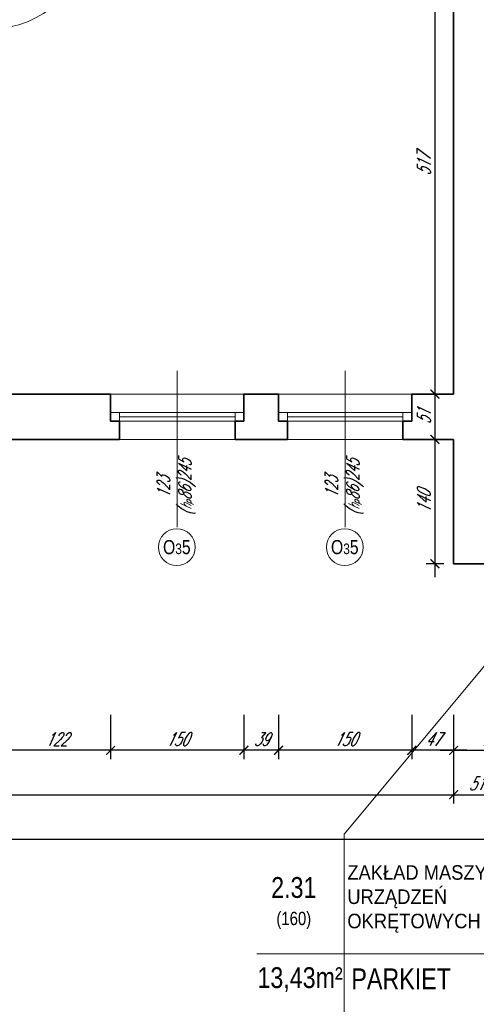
# Model space of a CAD drawing. Header units: millimetres. Extents: x 402 to 79005, y -7782 to 89952.
# Tile 109 of 256: x 23627 to 24140, y 23330 to 24438. Entities that reach past the tile are written whole.
import ezdxf

# ---------------------------------------------------------------- set-up
doc = ezdxf.new("R2010")
doc.units = ezdxf.units.MM
doc.header["$LTSCALE"] = 10
doc.layers.get('0').update_dxf_attribs({"lineweight": 0})
doc.layers.get('Defpoints').update_dxf_attribs({"color": 253})
for name, color, linetype, lineweight in [('01 parter - ściany', 253, 'Continuous', 35), ('03-01_okna', 253, 'Continuous', 15), ('03_drzwi', 253, 'Continuous', 15), ('04-1_widok', 253, 'Continuous', 5), ('05-01_wymiary', 253, 'Continuous', 5), ('05-03_opis', 253, 'Continuous', 5)]:
    doc.layers.add(name, color=color, linetype=linetype, lineweight=lineweight)
doc.styles.add('ariel', font='ARIAL.TTF', dxfattribs={"width": 0.8})
doc.styles.add('ariel_wym', font='simplex.shx', dxfattribs={"width": 0.65, "oblique": 25})
doc.dimstyles.new('ariel 50', dxfattribs={"dimtxt": 15, "dimasz": 10, "dimexe": 10, "dimexo": 0, "dimgap": 5, "dimtad": 1, "dimdec": 1, "dimrnd": 0.5, "dimtxsty": 'ariel_wym', "dimblk": 'ARCHTICK', "dimcen": 2.5, "dimdle": 15, "dimazin": 0, "dimtfac": 1, "dimtdec": 1, "dimtix": 1, "dimtmove": 0, "dimatfit": 3, "dimldrblk": 'DOT', "dimfxl": 0, "dimarcsym": 0})
doc.dimstyles.new('ariel 50 wnętrze', dxfattribs={"dimtxt": 15, "dimasz": 10, "dimexe": 10, "dimexo": 0, "dimgap": 5, "dimtad": 1, "dimdec": 1, "dimrnd": 0.5, "dimtxsty": 'ariel_wym', "dimblk": 'ARCHTICK', "dimcen": 2.5, "dimdle": 15, "dimazin": 0, "dimtfac": 1, "dimtdec": 1, "dimtix": 1, "dimtmove": 0, "dimatfit": 3, "dimldrblk": 'DOT', "dimfxl": 0, "dimarcsym": 0})

# ---------------------------------------------------------------- blocks, each defined once
blk = doc.blocks.new('_ArchTick')
at = {"color": 0, "linetype": 'ByBlock', "const_width": 0.15}
blk.add_lwpolyline([(-0.5, -0.5), (0.5, 0.5)], dxfattribs=at)
blk = doc.blocks.new('*D2144')
at = {"layer": '05-01_wymiary', "color": 0, "lineweight": -2}
for p, q in [((24115, 23655.7), (24115, 23605.7)), ((24194, 23655.7), (24194, 23605.7)), ((24100, 23615.7), (24209, 23615.7))]:
    blk.add_line(p, q, dxfattribs=at)
at = {"layer": 'Defpoints', "color": 0}
for p in [(24194, 23876.7), (24115, 23825.7), (24194, 23615.7)]:
    blk.add_point(p, dxfattribs=at)
at = {"layer": '05-01_wymiary', "color": 0, "lineweight": -2, "xscale": 10, "yscale": 10, "zscale": 10, "rotation": 180}
blk.add_blockref('_ArchTick', (24115, 23615.7), dxfattribs=at)
at = {"layer": '05-01_wymiary', "color": 0, "lineweight": -2, "xscale": 10, "yscale": 10, "zscale": 10}
blk.add_blockref('_ArchTick', (24194, 23615.7), dxfattribs=at)
at = {"layer": '05-01_wymiary', "color": 0, "insert": (24154.5, 23628.2), "char_height": 15, "attachment_point": 5, "style": 'ariel_wym'}
blk.add_mtext('79', dxfattribs=at)
blk = doc.blocks.new('_Dot')
at = {"color": 0, "linetype": 'ByBlock', "lineweight": -2}
blk.add_line((-0.5, 0), (-1, 0), dxfattribs=at)
at = {"color": 0, "linetype": 'ByBlock', "const_width": 0.5}
blk.add_lwpolyline([(-0.25, 0, 1), (0.25, 0, 1)], format="xyb", close=True, dxfattribs=at)
blk = doc.blocks.new('*D2170')
at = {"layer": '05-01_wymiary', "color": 0, "lineweight": -2}
for p, q in [((24068, 23655.7), (24068, 23605.7)), ((24115, 23655.7), (24115, 23605.7)), ((24130, 23615.7), (24053, 23615.7))]:
    blk.add_line(p, q, dxfattribs=at)
at = {"layer": 'Defpoints', "color": 0}
for p in [(24068, 24016.7), (24115, 23825.7), (24068, 23615.7)]:
    blk.add_point(p, dxfattribs=at)
at = {"layer": '05-01_wymiary', "color": 0, "lineweight": -2, "xscale": 10, "yscale": 10, "zscale": 10, "rotation": 180}
blk.add_blockref('_ArchTick', (24068, 23615.7), dxfattribs=at)
at = {"layer": '05-01_wymiary', "color": 0, "lineweight": -2, "xscale": 10, "yscale": 10, "zscale": 10}
blk.add_blockref('_ArchTick', (24115, 23615.7), dxfattribs=at)
at = {"layer": '05-01_wymiary', "color": 0, "insert": (24091.5, 23628.2), "char_height": 15, "attachment_point": 5, "style": 'ariel_wym'}
blk.add_mtext('47', dxfattribs=at)
blk = doc.blocks.new('*D2171')
at = {"layer": '05-01_wymiary', "color": 0, "lineweight": -2}
for p, q in [((23918, 23655.7), (23918, 23605.7)), ((24068, 23655.7), (24068, 23605.7)), ((24083, 23615.7), (23903, 23615.7))]:
    blk.add_line(p, q, dxfattribs=at)
at = {"layer": 'Defpoints', "color": 0}
for p in [(23918, 24016.7), (24068, 24016.7), (23918, 23615.7)]:
    blk.add_point(p, dxfattribs=at)
at = {"layer": '05-01_wymiary', "color": 0, "lineweight": -2, "xscale": 10, "yscale": 10, "zscale": 10, "rotation": 180}
blk.add_blockref('_ArchTick', (23918, 23615.7), dxfattribs=at)
at = {"layer": '05-01_wymiary', "color": 0, "lineweight": -2, "xscale": 10, "yscale": 10, "zscale": 10}
blk.add_blockref('_ArchTick', (24068, 23615.7), dxfattribs=at)
at = {"layer": '05-01_wymiary', "color": 0, "insert": (23993, 23628.2), "char_height": 15, "attachment_point": 5, "style": 'ariel_wym'}
blk.add_mtext('150', dxfattribs=at)
blk = doc.blocks.new('*D2172')
at = {"layer": '05-01_wymiary', "color": 0, "lineweight": -2}
for p, q in [((23879, 23655.7), (23879, 23605.7)), ((23918, 23655.7), (23918, 23605.7)), ((23933, 23615.7), (23864, 23615.7))]:
    blk.add_line(p, q, dxfattribs=at)
at = {"layer": 'Defpoints', "color": 0}
for p in [(23879, 24016.7), (23918, 24016.7), (23879, 23615.7)]:
    blk.add_point(p, dxfattribs=at)
at = {"layer": '05-01_wymiary', "color": 0, "lineweight": -2, "xscale": 10, "yscale": 10, "zscale": 10, "rotation": 180}
blk.add_blockref('_ArchTick', (23879, 23615.7), dxfattribs=at)
at = {"layer": '05-01_wymiary', "color": 0, "lineweight": -2, "xscale": 10, "yscale": 10, "zscale": 10}
blk.add_blockref('_ArchTick', (23918, 23615.7), dxfattribs=at)
at = {"layer": '05-01_wymiary', "color": 0, "insert": (23898.5, 23628.2), "char_height": 15, "attachment_point": 5, "style": 'ariel_wym'}
blk.add_mtext('39', dxfattribs=at)
blk = doc.blocks.new('*D2173')
at = {"layer": '05-01_wymiary', "color": 0, "lineweight": -2}
for p, q in [((23729, 23655.7), (23729, 23605.7)), ((23879, 23655.7), (23879, 23605.7)), ((23894, 23615.7), (23714, 23615.7))]:
    blk.add_line(p, q, dxfattribs=at)
at = {"layer": 'Defpoints', "color": 0}
for p in [(23729, 24016.7), (23879, 24016.7), (23729, 23615.7)]:
    blk.add_point(p, dxfattribs=at)
at = {"layer": '05-01_wymiary', "color": 0, "lineweight": -2, "xscale": 10, "yscale": 10, "zscale": 10, "rotation": 180}
blk.add_blockref('_ArchTick', (23729, 23615.7), dxfattribs=at)
at = {"layer": '05-01_wymiary', "color": 0, "lineweight": -2, "xscale": 10, "yscale": 10, "zscale": 10}
blk.add_blockref('_ArchTick', (23879, 23615.7), dxfattribs=at)
at = {"layer": '05-01_wymiary', "color": 0, "insert": (23804, 23628.2), "char_height": 15, "attachment_point": 5, "style": 'ariel_wym'}
blk.add_mtext('150', dxfattribs=at)
blk = doc.blocks.new('*D2174')
at = {"layer": '05-01_wymiary', "color": 0, "lineweight": -2}
for p, q in [((23607, 23655.7), (23607, 23605.7)), ((23729, 23655.7), (23729, 23605.7)), ((23744, 23615.7), (23592, 23615.7))]:
    blk.add_line(p, q, dxfattribs=at)
at = {"layer": 'Defpoints', "color": 0}
for p in [(23607, 24016.7), (23729, 24016.7), (23607, 23615.7)]:
    blk.add_point(p, dxfattribs=at)
at = {"layer": '05-01_wymiary', "color": 0, "lineweight": -2, "xscale": 10, "yscale": 10, "zscale": 10, "rotation": 180}
blk.add_blockref('_ArchTick', (23607, 23615.7), dxfattribs=at)
at = {"layer": '05-01_wymiary', "color": 0, "lineweight": -2, "xscale": 10, "yscale": 10, "zscale": 10}
blk.add_blockref('_ArchTick', (23729, 23615.7), dxfattribs=at)
at = {"layer": '05-01_wymiary', "color": 0, "insert": (23668, 23628.2), "char_height": 15, "attachment_point": 5, "style": 'ariel_wym'}
blk.add_mtext('122', dxfattribs=at)
blk = doc.blocks.new('*D2181')
at = {"layer": '05-01_wymiary', "color": 0, "lineweight": -2}
for p, q in [((22958.9, 23605.7), (22958.9, 23555.7)), ((24115, 23605.7), (24115, 23555.7)), ((22943.9, 23565.7), (24130, 23565.7))]:
    blk.add_line(p, q, dxfattribs=at)
at = {"layer": 'Defpoints', "color": 0}
for p in [(22958.9, 24016.7), (24115, 24016.7), (24115, 23565.7)]:
    blk.add_point(p, dxfattribs=at)
at = {"layer": '05-01_wymiary', "color": 0, "lineweight": -2, "xscale": 10, "yscale": 10, "zscale": 10, "rotation": 180}
blk.add_blockref('_ArchTick', (22958.9, 23565.7), dxfattribs=at)
at = {"layer": '05-01_wymiary', "color": 0, "lineweight": -2, "xscale": 10, "yscale": 10, "zscale": 10}
blk.add_blockref('_ArchTick', (24115, 23565.7), dxfattribs=at)
at = {"layer": '05-01_wymiary', "color": 0, "insert": (23536.9, 23578.2), "char_height": 15, "attachment_point": 5, "style": 'ariel_wym'}
blk.add_mtext('1156', dxfattribs=at)
blk = doc.blocks.new('*D2182')
at = {"layer": '05-01_wymiary', "color": 0, "lineweight": -2}
for p, q in [((24115, 23605.7), (24115, 23555.7)), ((24166, 23605.7), (24166, 23555.7)), ((24100, 23565.7), (24181, 23565.7))]:
    blk.add_line(p, q, dxfattribs=at)
at = {"layer": 'Defpoints', "color": 0}
for p in [(24115, 24016.7), (24166, 23876.7), (24166, 23565.7)]:
    blk.add_point(p, dxfattribs=at)
at = {"layer": '05-01_wymiary', "color": 0, "lineweight": -2, "xscale": 10, "yscale": 10, "zscale": 10, "rotation": 180}
blk.add_blockref('_ArchTick', (24115, 23565.7), dxfattribs=at)
at = {"layer": '05-01_wymiary', "color": 0, "lineweight": -2, "xscale": 10, "yscale": 10, "zscale": 10}
blk.add_blockref('_ArchTick', (24166, 23565.7), dxfattribs=at)
at = {"layer": '05-01_wymiary', "color": 0, "insert": (24140.5, 23578.2), "char_height": 15, "attachment_point": 5, "style": 'ariel_wym'}
blk.add_mtext('51', dxfattribs=at)
blk = doc.blocks.new('*D2198')
at = {"layer": '05-01_wymiary', "color": 0, "lineweight": -2}
for p, q in [((22962.4, 23555.7), (22962.4, 23505.7)), ((26777, 23555.7), (26777, 23505.7)), ((22947.4, 23515.7), (26792, 23515.7))]:
    blk.add_line(p, q, dxfattribs=at)
at = {"layer": 'Defpoints', "color": 0}
for p in [(22962.4, 23965.7), (26777, 23965.7), (26777, 23515.7)]:
    blk.add_point(p, dxfattribs=at)
at = {"layer": '05-01_wymiary', "color": 0, "lineweight": -2, "xscale": 10, "yscale": 10, "zscale": 10, "rotation": 180}
blk.add_blockref('_ArchTick', (22962.4, 23515.7), dxfattribs=at)
at = {"layer": '05-01_wymiary', "color": 0, "lineweight": -2, "xscale": 10, "yscale": 10, "zscale": 10}
blk.add_blockref('_ArchTick', (26777, 23515.7), dxfattribs=at)
at = {"layer": '05-01_wymiary', "color": 0, "insert": (24869.7, 23529.7), "char_height": 15, "attachment_point": 5, "style": 'ariel_wym'}
blk.add_mtext('3814,5', dxfattribs=at)
blk = doc.blocks.new('*D2368')
at = {"layer": '05-01_wymiary', "color": 0, "lineweight": -2}
for p, q in [((24093.9, 24548.7), (24093.9, 24001.7)), ((24103.9, 24533.7), (24083.9, 24533.7)), ((24103.9, 24016.7), (24083.9, 24016.7))]:
    blk.add_line(p, q, dxfattribs=at)
at = {"layer": 'Defpoints', "color": 0}
for p in [(24115, 24533.7), (24093.9, 24016.7), (24115, 24016.7)]:
    blk.add_point(p, dxfattribs=at)
at = {"layer": '05-01_wymiary', "color": 0, "lineweight": -2, "xscale": 10, "yscale": 10, "zscale": 10}
for p, rotation in [((24093.9, 24533.7), 90), ((24093.9, 24016.7), 270)]:
    blk.add_blockref('_ArchTick', p, dxfattribs=dict(at, rotation=rotation))
at = {"layer": '05-01_wymiary', "color": 0, "insert": (24081.4, 24275.2), "char_height": 15, "attachment_point": 5, "rotation": 90, "style": 'ariel_wym'}
blk.add_mtext('517', dxfattribs=at)
blk = doc.blocks.new('*D2369')
at = {"layer": '05-01_wymiary', "color": 0, "lineweight": -2}
for p, q in [((24093.9, 24031.7), (24093.9, 23950.7)), ((24103.9, 24016.7), (24083.9, 24016.7)), ((24103.9, 23965.7), (24083.9, 23965.7))]:
    blk.add_line(p, q, dxfattribs=at)
at = {"layer": 'Defpoints', "color": 0}
for p in [(24115, 24016.7), (24093.9, 23965.7), (24115, 23965.7)]:
    blk.add_point(p, dxfattribs=at)
at = {"layer": '05-01_wymiary', "color": 0, "lineweight": -2, "xscale": 10, "yscale": 10, "zscale": 10}
for p, rotation in [((24093.9, 24016.7), 90), ((24093.9, 23965.7), 270)]:
    blk.add_blockref('_ArchTick', p, dxfattribs=dict(at, rotation=rotation))
at = {"layer": '05-01_wymiary', "color": 0, "insert": (24081.4, 23991.2), "char_height": 15, "attachment_point": 5, "rotation": 90, "style": 'ariel_wym'}
blk.add_mtext('51', dxfattribs=at)
blk = doc.blocks.new('*D2370')
at = {"layer": '05-01_wymiary', "color": 0, "lineweight": -2}
for p, q in [((24093.9, 23980.7), (24093.9, 23810.7)), ((24103.9, 23965.7), (24083.9, 23965.7)), ((24103.9, 23825.7), (24083.9, 23825.7))]:
    blk.add_line(p, q, dxfattribs=at)
at = {"layer": 'Defpoints', "color": 0}
for p in [(24115, 23965.7), (24093.9, 23825.7), (24115, 23825.7)]:
    blk.add_point(p, dxfattribs=at)
at = {"layer": '05-01_wymiary', "color": 0, "lineweight": -2, "xscale": 10, "yscale": 10, "zscale": 10}
for p, rotation in [((24093.9, 23965.7), 90), ((24093.9, 23825.7), 270)]:
    blk.add_blockref('_ArchTick', p, dxfattribs=dict(at, rotation=rotation))
at = {"layer": '05-01_wymiary', "color": 0, "insert": (24081.4, 23895.7), "char_height": 15, "attachment_point": 5, "rotation": 90, "style": 'ariel_wym'}
blk.add_mtext('140', dxfattribs=at)
blk = doc.blocks.new('*D2377')
at = {"layer": '05-01_wymiary', "color": 0, "lineweight": -2}
for p, q in [((24191.8, 23891.7), (24191.8, 23810.7)), ((24181.8, 23876.7), (24201.8, 23876.7)), ((24181.8, 23825.7), (24201.8, 23825.7))]:
    blk.add_line(p, q, dxfattribs=at)
at = {"layer": 'Defpoints', "color": 0}
for p in [(24166, 23876.7), (24115, 23825.7), (24191.8, 23825.7)]:
    blk.add_point(p, dxfattribs=at)
at = {"layer": '05-01_wymiary', "color": 0, "lineweight": -2, "xscale": 10, "yscale": 10, "zscale": 10}
for p, rotation in [((24191.8, 23876.7), 90), ((24191.8, 23825.7), 270)]:
    blk.add_blockref('_ArchTick', p, dxfattribs=dict(at, rotation=rotation))
at = {"layer": '05-01_wymiary', "color": 0, "insert": (24179.3, 23851.2), "char_height": 15, "attachment_point": 5, "rotation": 90, "style": 'ariel_wym'}
blk.add_mtext('51', dxfattribs=at)

msp = doc.modelspace()

# ---------------------------------------------------------------- linework, layer by layer
at = {"layer": '01 parter - ściany'}
for p, q in [((24115, 24016.69), (24115, 24533.69)), ((23729, 24016.69), (23607.04, 24016.69)), ((23729, 24016.69), (23729, 23986.19)), ((23918, 24016.69), (23879, 24016.69)), ((23879, 24016.69), (23879, 23986.19)), ((23918, 24016.69), (23918, 23986.19)), ((24068, 24016.69), (24068, 23986.19)), ((24068, 24016.69), (24115, 24016.69)), ((23729, 23965.69), (23607.04, 23965.69)), ((23918, 23965.69), (23879, 23965.69)), ((24068, 23965.69), (24115, 23965.69)), ((24115, 23825.69), (24115, 23965.69)), ((24115, 23825.69), (24204, 23825.69))]:
    msp.add_line(p, q, dxfattribs=at)
for points in [[(23729, 23986.19), (23739, 23986.19), (23739, 23965.69), (23729, 23965.69)], [(23879, 23986.19), (23869, 23986.19), (23869, 23965.69), (23879, 23965.69)], [(23918, 23986.19), (23928, 23986.19), (23928, 23965.69), (23918, 23965.69)], [(24068, 23986.19), (24058, 23986.19), (24058, 23965.69), (24068, 23965.69)]]:
    msp.add_lwpolyline(points, dxfattribs=at)
at = {"layer": '03-01_okna', "linetype": 'Continuous', "lineweight": 0}
for p, q in [((23879, 23996.19), (23729, 23996.19)), ((23739, 23986.19), (23739, 23996.19)), ((23869, 23991.19), (23739, 23991.19)), ((23869, 23986.19), (23869, 23996.19)), ((24068, 23996.19), (23918, 23996.19)), ((23928, 23986.19), (23928, 23996.19)), ((24058, 23991.19), (23928, 23991.19)), ((24058, 23986.19), (24058, 23996.19)), ((23879, 23986.19), (23729, 23986.19)), ((23739, 23986.19), (23744, 23986.19)), ((23869, 23986.19), (23864, 23986.19)), ((24068, 23986.19), (23918, 23986.19)), ((23928, 23986.19), (23933, 23986.19)), ((24058, 23986.19), (24053, 23986.19)), ((23729, 23965.69), (23879, 23965.69)), ((23918, 23965.69), (24068, 23965.69))]:
    msp.add_line(p, q, dxfattribs=at)
at = {"layer": '03_drzwi'}
msp.add_arc((23594.32, 24538.91), 110.75, 275.56969, 359.88293, dxfattribs=at)
at = {"layer": '04-1_widok'}
for p, q in [((23729, 24016.69), (23879, 24016.69)), ((23918, 24016.69), (24068, 24016.69))]:
    msp.add_line(p, q, dxfattribs=at)
at = {"layer": '05-03_opis', "lineweight": 0}
for p, q in [((23804, 24043.07), (23804, 23867.06)), ((23993, 24043.07), (23993, 23867.06))]:
    msp.add_line(p, q, dxfattribs=at)
at = {"layer": '05-03_opis'}
for p, q in [((23991.94, 23521.28), (24384.26, 23993.14)), ((23991.94, 23521.28), (23991.94, 23269.24)), ((23893.65, 23386.51), (24192.79, 23386.51))]:
    msp.add_line(p, q, dxfattribs=at)
at = {"layer": '05-03_opis', "lineweight": 0}
for centre in [(23803.5, 23844.37), (23992.5, 23844.37)]:
    msp.add_circle(centre, 20.69, dxfattribs=at)

# ---------------------------------------------------------------- texts
at = {"layer": '05-03_opis', "lineweight": 0, "char_height": 14.4, "width": 62.6613, "attachment_point": 5, "rotation": 90, "style": 'ariel_wym'}
for insert in [(23802.93, 23911.94), (23991.93, 23911.94)]:
    msp.add_mtext('123\\P({\\H0.8333x;h\\H0.6x;p}86)245', dxfattribs=dict(at, insert=insert))
at = {"layer": '05-03_opis', "lineweight": 0, "char_height": 15.84, "width": 75.1935, "attachment_point": 5, "style": 'ariel'}
for insert in [(23803.5, 23844.37), (23992.5, 23844.37)]:
    msp.add_mtext('O{\\H0.7576x;3}5', dxfattribs=dict(at, insert=insert))
at = {"layer": '05-03_opis', "style": 'ariel'}
for s, insert, char_height, width, attachment_point in [('\\W0.9;{\\fArial|b0|i0|c238|p34;ZAKŁAD MASZYN I URZĄDZEŃ OKRĘTOWYCH}', (23995.41, 23448.39), 16.3964, 249.6463, 4), ('{\\fArial|b0|i0|c238|p34;2.31\\P\\H0.6404x;(160)}', (23935.12, 23443.71), 23.4234, 108.9126, 5), ('{\\fArial|b0|i0|c238|p34;13,43m²}', (23942.2, 23357.6), 23.4234, 108.9126, 5), ('{\\fArial|b0|i0|c238|p34;PARKIET}', (23999.95, 23358.44), 23.4234, 322.789, 4)]:
    msp.add_mtext(s, dxfattribs=dict(at, insert=insert, char_height=char_height, width=width, attachment_point=attachment_point))

# ---------------------------------------------------------------- dimensions: what is measured, and where the dimension line sits
at = {"layer": '05-01_wymiary'}
for base, p1, p2, picture, middle in [((24093.88, 24016.69), (24115, 24533.69), (24115, 24016.69), '*D2368', (24081.38, 24275.19)), ((24093.88, 23965.69), (24115, 24016.69), (24115, 23965.69), '*D2369', (24081.38, 23991.19)), ((24093.88, 23825.69), (24115, 23965.69), (24115, 23825.69), '*D2370', (24081.38, 23895.69)), ((24191.82, 23825.69), (24166, 23876.69), (24115, 23825.69), '*D2377', (24179.32, 23851.19))]:
    dim = msp.add_linear_dim(base=base, p1=p1, p2=p2, angle=90, dimstyle='ariel 50 wnętrze', override={"dimtmove": 1}, dxfattribs=at)
    dim.commit()
    dim.dimension.update_dxf_attribs({"geometry": picture, "text_midpoint": middle})
for base, p1, p2, picture, middle in [((24115, 23565.74), (22958.88, 24016.69), (24115, 24016.69), '*D2181', (23536.94, 23578.24)), ((26776.9974, 23515.7409), (22962.4462, 23965.6887), (26776.9974, 23965.6887), '*D2198', (24869.7218, 23529.6695)), ((24194, 23615.74), (24115, 23825.69), (24194, 23876.69), '*D2144', (24154.5, 23628.24))]:
    dim = msp.add_linear_dim(base=base, p1=p1, p2=p2, dimstyle='ariel 50', dxfattribs=at)
    dim.commit()
    dim.dimension.update_dxf_attribs({"geometry": picture, "text_midpoint": middle})
for base, p1, p2, picture, middle in [((23607.04, 23615.74), (23729, 24016.69), (23607.04, 24016.69), '*D2174', (23668.02, 23628.24)), ((23729, 23615.74), (23879, 24016.69), (23729, 24016.69), '*D2173', (23804, 23628.24)), ((23879, 23615.74), (23918, 24016.69), (23879, 24016.69), '*D2172', (23898.5, 23628.24)), ((23918, 23615.74), (24068, 24016.69), (23918, 24016.69), '*D2171', (23993, 23628.24)), ((24068, 23615.74), (24115, 23825.69), (24068, 24016.69), '*D2170', (24091.5, 23628.24)), ((24166, 23565.74), (24115, 24016.69), (24166, 23876.69), '*D2182', (24140.5, 23578.24))]:
    dim = msp.add_linear_dim(base=base, p1=p1, p2=p2, dimstyle='ariel 50', override={"dimtmove": 1}, dxfattribs=at)
    dim.commit()
    dim.dimension.update_dxf_attribs({"geometry": picture, "text_midpoint": middle})

doc.saveas('drawing.dxf')
